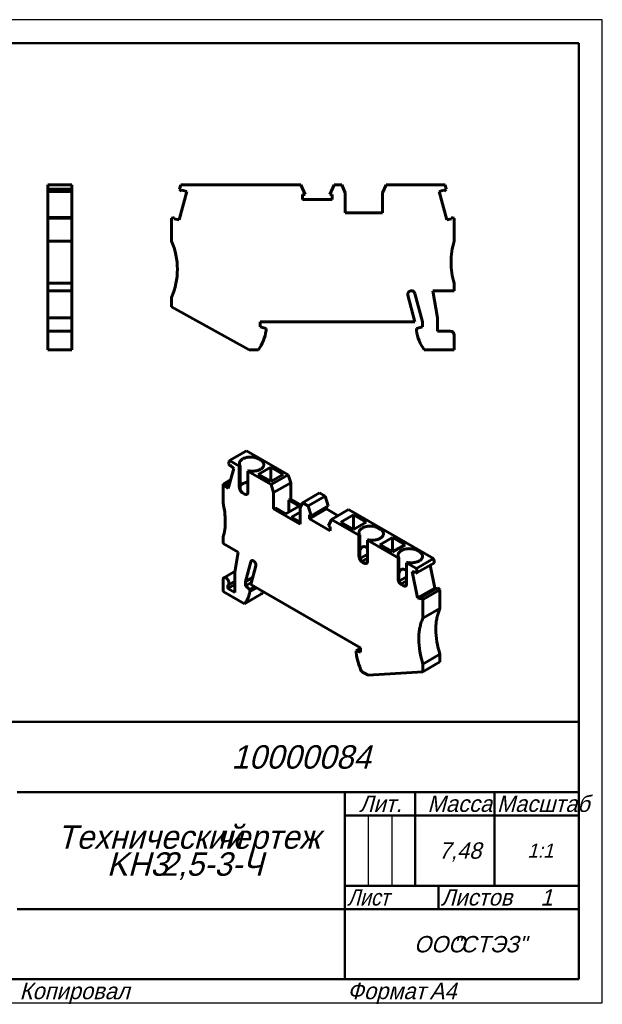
# Model space of a CAD drawing. Header units: millimetres. Extents: x 0 to 297, y 0 to 210.
# Tile 2 of 2: x 173 to 297, y 0 to 210. Entities that reach past the tile are written whole.
import ezdxf

# ---------------------------------------------------------------- set-up
doc = ezdxf.new("R2010")
doc.units = ezdxf.units.MM
doc.styles.add('TextStyle_2', font='T-FLEX Type A.TTF', dxfattribs={"oblique": 15, "height": 3.5})
doc.styles.add('TextStyle_4', font='T-FLEX Type A.TTF', dxfattribs={"width": 0.883061, "oblique": 15, "height": 3.5})
doc.styles.add('TextStyle_6', font='T-FLEX Type A.TTF', dxfattribs={"width": 0.98844, "oblique": 15, "height": 3.5})
doc.styles.add('TextStyle_7', font='T-FLEX Type A.TTF', dxfattribs={"oblique": 15, "height": 5})
doc.styles.add('TextStyle_8', font='T-FLEX Type A.TTF', dxfattribs={"oblique": 15, "height": 3})
doc.styles.add('TextStyle_9', font='T-FLEX Type A.TTF', dxfattribs={"oblique": 15, "height": 3.5})

# ---------------------------------------------------------------- blocks, each defined once
blk = doc.blocks.new('_FR1Страница_1')
at = {"color": 7, "linetype": 'Continuous', "lineweight": 25}
for p, q in [((297, 210), (0, 210)), ((297, 0), (297, 210)), ((247, 40), (247, 25)), ((252, 40), (252, 25)), ((242, 20), (292, 20)), ((262, 20), (262, 20)), ((0, 0), (297, 0))]:
    blk.add_line(p, q, dxfattribs=at)
at = {"color": 7, "linetype": 'Continuous', "lineweight": 50}
for p, q in [((20, 205), (292, 205)), ((292, 205), (292, 5)), ((107, 60), (292, 60)), ((172, 45), (292, 45)), ((242, 45), (242, 5)), ((257, 45), (257, 25)), ((274, 45), (274, 25)), ((242, 40), (292, 40)), ((242, 25), (292, 25)), ((262, 25), (262, 20)), ((172, 20), (292, 20)), ((292, 5), (20, 5))]:
    blk.add_line(p, q, dxfattribs=at)
at = {"color": 7, "oblique": 15}
for s, height, style, p in [('10000084', 5, 'TextStyle_7', (217.77, 50)), ('Лит.', 3.5, 'TextStyle_2', (245.03, 40.76)), ('Масса', 3.5, 'TextStyle_2', (259.65, 40.76)), ('Технический', 5, 'TextStyle_7', (180.55, 32.88)), ('чертеж', 5, 'TextStyle_7', (214.51, 32.88)), ('7,48', 3.5, 'TextStyle_2', (262.03, 30.75)), ('1:1', 3, 'TextStyle_8', (280.99, 31)), ('KH3', 5, 'TextStyle_7', (191.14, 27.12)), ('2,5-3-Ч', 5, 'TextStyle_7', (202.58, 27.12)), ('Листов', 3.5, 'TextStyle_2', (262.5, 20.75)), ('1', 3.5, 'TextStyle_9', (283.78, 20.75)), ('ООО', 3.5, 'TextStyle_2', (256.78, 10.75)), ('"СТЭЗ"', 3.5, 'TextStyle_2', (265.03, 10.75)), ('Копировал', 3.5, 'TextStyle_2', (172.5, 0.75)), ('Формат', 3.5, 'TextStyle_2', (242.5, 0.75)), ('A4', 3.5, 'TextStyle_2', (260.12, 0.75))]:
    blk.add_text(s, height=height, dxfattribs=dict(at, style=style)).set_placement(p)
for s, style, width, p in [('Масштаб', 'TextStyle_6', 0.98844, (274.5, 40.76)), ('Лист', 'TextStyle_4', 0.883061, (242.5, 20.75))]:
    blk.add_text(s, height=3.5, dxfattribs=dict(at, style=style, width=width)).set_placement(p)
blk = doc.blocks.new('Страница_1')
at = {"color": 7, "linetype": 'Continuous', "lineweight": 60}
for p, q in [((178.536, 174.729), (183.686, 174.729)), ((178.536, 174.729), (178.536, 173.767)), ((183.686, 174.729), (183.686, 173.767)), ((206.936, 174.729), (206.678, 173.767)), ((232.567, 174.729), (206.936, 174.729)), ((233.492, 172.624), (232.567, 174.729)), ((239.686, 174.729), (238.761, 172.624)), ((239.686, 174.729), (241.358, 174.729)), ((241.358, 174.729), (242.076, 173.029)), ((250.076, 173.029), (250.795, 174.729)), ((250.795, 174.729), (263.416, 174.729)), ((263.416, 174.729), (263.674, 173.767)), ((178.536, 173.334), (178.536, 173.767)), ((178.536, 173.767), (183.686, 173.767)), ((183.686, 173.334), (178.536, 173.334)), ((178.536, 173.332), (178.536, 173.32)), ((178.536, 167.752), (178.536, 173.32)), ((178.536, 173.32), (183.686, 173.32)), ((183.686, 173.334), (183.686, 173.767)), ((183.686, 173.332), (183.686, 173.32)), ((183.686, 167.752), (183.686, 173.32)), ((206.578, 167.21), (208.215, 173.32)), ((207.111, 173.334), (206.678, 173.767)), ((207.182, 173.597), (207.111, 173.334)), ((208.215, 173.32), (207.182, 173.597)), ((233.492, 172.624), (232.964, 172.624)), ((232.964, 172.624), (232.964, 171.554)), ((239.289, 172.624), (238.761, 172.624)), ((239.289, 171.554), (239.289, 172.624)), ((242.076, 168.729), (242.076, 173.029)), ((250.076, 173.029), (250.076, 168.729)), ((263.171, 173.597), (262.137, 173.32)), ((263.774, 167.21), (262.137, 173.32)), ((263.241, 173.334), (263.171, 173.597)), ((263.241, 173.334), (263.674, 173.767)), ((232.964, 171.554), (239.289, 171.554)), ((242.076, 168.729), (250.076, 168.729)), ((178.536, 167.75), (178.536, 167.579)), ((178.536, 167.75), (183.686, 167.75)), ((178.536, 162.679), (178.536, 167.579)), ((183.686, 167.579), (178.536, 167.579)), ((183.686, 167.75), (183.686, 167.579)), ((183.686, 162.679), (183.686, 167.579)), ((204.976, 167.579), (205.615, 167.75)), ((204.976, 167.579), (204.976, 162.679)), ((205.615, 167.75), (205.545, 167.487)), ((205.545, 167.487), (206.578, 167.21)), ((263.774, 167.21), (264.808, 167.487)), ((264.808, 167.487), (264.737, 167.75)), ((264.737, 167.75), (265.376, 167.579)), ((265.376, 162.679), (265.376, 167.579)), ((178.536, 158.179), (178.536, 162.679)), ((178.536, 162.679), (183.686, 162.679)), ((183.686, 158.179), (183.686, 162.679)), ((178.536, 153.679), (178.536, 158.179)), ((183.686, 153.679), (183.686, 158.179)), ((178.536, 153.679), (183.686, 153.679)), ((178.536, 152.079), (178.536, 153.679)), ((183.686, 152.079), (183.686, 153.679)), ((265.376, 152.079), (265.376, 153.679)), ((183.686, 152.079), (178.536, 152.079)), ((178.536, 146.341), (178.536, 152.079)), ((183.686, 146.341), (183.686, 152.079)), ((258.576, 145.479), (256.967, 151.486)), ((260.764, 152.079), (265.376, 152.079)), ((261.776, 146.341), (260.764, 152.079)), ((204.976, 150.679), (204.976, 148.679)), ((256.976, 145.479), (255.448, 151.183)), ((204.976, 148.679), (221.559, 139.479)), ((178.536, 143.479), (178.536, 146.341)), ((178.536, 146.341), (183.686, 146.341)), ((183.686, 143.481), (183.686, 146.341)), ((223.876, 145.479), (256.976, 145.479)), ((223.876, 144.379), (223.876, 145.479)), ((258.576, 145.479), (258.576, 144.379)), ((261.776, 143.479), (261.776, 146.341)), ((178.536, 142.579), (178.536, 143.479)), ((179.536, 143.479), (178.536, 143.479)), ((183.686, 143.479), (179.537, 143.479)), ((183.686, 143.479), (183.686, 142.579)), ((225.176, 144.031), (223.876, 144.379)), ((225.176, 143.579), (225.176, 144.031)), ((258.576, 144.379), (257.276, 144.031)), ((257.276, 144.031), (257.276, 143.579)), ((264.476, 143.479), (261.776, 143.479)), ((178.536, 139.479), (178.536, 142.579)), ((183.686, 139.479), (183.686, 142.579)), ((265.376, 139.479), (265.376, 142.579)), ((183.686, 139.479), (178.536, 139.479)), ((221.559, 139.479), (223.517, 139.479)), ((258.935, 139.479), (265.376, 139.479)), ((220.998, 117.928), (217.357, 115.825)), ((229.923, 112.775), (220.998, 117.928)), ((217.357, 115.825), (217.174, 115.145)), ((219.453, 114.615), (217.357, 115.825)), ((223.979, 115.921), (223.554, 116.166)), ((217.103, 109.833), (218.261, 114.153)), ((217.48, 114.615), (217.174, 115.145)), ((217.48, 114.615), (217.53, 114.801)), ((217.48, 114.615), (217.637, 114.705)), ((217.53, 114.801), (218.261, 114.153)), ((219.607, 114.704), (219.453, 114.615)), ((219.453, 110.124), (219.453, 114.615)), ((219.607, 110.213), (219.607, 114.704)), ((221.292, 113.554), (221.446, 113.643)), ((223.466, 112.87), (226.153, 114.421)), ((226.153, 114.421), (226.153, 111.318)), ((226.153, 114.421), (228.84, 112.87)), ((215.971, 110.788), (217.613, 111.736)), ((221.292, 113.554), (221.292, 109.063)), ((226.281, 110.673), (221.292, 113.554)), ((226.153, 111.318), (223.466, 112.87)), ((228.84, 112.87), (226.153, 111.318)), ((226.281, 110.673), (229.923, 112.775)), ((230.431, 111.094), (229.923, 112.775)), ((215.971, 106.787), (215.971, 110.788)), ((216.422, 110.667), (215.971, 110.788)), ((216.373, 110.481), (217.443, 111.098)), ((216.373, 110.481), (216.422, 110.667)), ((217.103, 109.833), (216.373, 110.481)), ((217.492, 111.284), (216.422, 110.667)), ((226.789, 108.991), (226.281, 110.673)), ((230.431, 111.094), (226.789, 108.991)), ((230.431, 111.094), (230.431, 107.583)), ((220.584, 108.655), (220.16, 108.9)), ((226.789, 105.481), (226.789, 108.991)), ((230.431, 107.583), (230.024, 107.348)), ((230.024, 107.348), (230.024, 104.776)), ((232.252, 106.062), (230.024, 107.348)), ((232.7, 106.273), (230.431, 107.583)), ((232.954, 106.82), (236.596, 108.923)), ((234.136, 106.138), (237.778, 108.24)), ((237.778, 108.24), (236.596, 108.923)), ((237.778, 108.24), (238.432, 106.144)), ((227.196, 105.715), (226.789, 105.481)), ((232.446, 102.215), (226.789, 105.481)), ((229.423, 104.429), (227.196, 105.715)), ((232.252, 106.062), (229.423, 104.429)), ((232.954, 106.82), (232.446, 105.725)), ((232.446, 102.215), (232.446, 105.725)), ((234.136, 106.138), (232.954, 106.82)), ((234.136, 106.138), (234.791, 104.041)), ((234.417, 103.383), (238.059, 105.486)), ((238.432, 106.144), (234.791, 104.041)), ((238.059, 105.486), (238.059, 105.928)), ((240.567, 104.038), (238.059, 105.486)), ((239.171, 103.231), (242.812, 105.334)), ((242.812, 105.334), (260.935, 94.87)), ((230.625, 103.735), (232.446, 104.786)), ((230.625, 103.735), (232.446, 102.684)), ((234.417, 104.257), (234.791, 104.041)), ((234.417, 103.383), (234.417, 104.257)), ((238.89, 100.801), (234.417, 103.383)), ((238.516, 101.89), (239.171, 103.231)), ((239.171, 103.231), (245.015, 99.857)), ((241.144, 102.664), (243.831, 104.215)), ((243.831, 101.112), (243.831, 104.215)), ((243.831, 104.215), (246.518, 102.664)), ((238.516, 101.89), (238.89, 101.675)), ((238.89, 101.675), (238.89, 100.801)), ((243.831, 101.112), (241.144, 102.664)), ((246.518, 102.664), (243.831, 101.112)), ((249.116, 101.408), (249.541, 101.163)), ((215.971, 98.132), (215.971, 99.438)), ((245.169, 99.946), (245.015, 99.857)), ((245.015, 99.857), (245.015, 95.366)), ((245.169, 99.946), (245.169, 95.455)), ((246.854, 98.795), (247.008, 98.885)), ((252.174, 99.398), (249.487, 97.846)), ((252.174, 99.398), (252.174, 96.295)), ((254.861, 97.846), (252.174, 99.398)), ((219.232, 96.249), (215.971, 98.132)), ((253.359, 95.04), (246.854, 98.795)), ((246.854, 94.305), (246.854, 98.795)), ((249.487, 97.846), (252.174, 96.295)), ((252.174, 96.295), (254.861, 97.846)), ((218.516, 91.977), (219.232, 96.249)), ((245.243, 94.889), (246.854, 95.819)), ((245.271, 94.792), (245.298, 94.77)), ((246.854, 94.967), (245.592, 94.239)), ((253.513, 95.129), (253.359, 95.04)), ((253.359, 95.04), (253.359, 90.549)), ((253.513, 95.129), (253.513, 90.638)), ((260.935, 94.87), (257.294, 92.768)), ((257.46, 96.591), (257.884, 96.346)), ((260.935, 94.87), (261.118, 93.979)), ((220.779, 89.967), (221.917, 94.215)), ((221.91, 89.314), (222.991, 93.347)), ((245.722, 94.141), (246.146, 93.896)), ((246.839, 94.154), (246.289, 93.836)), ((255.197, 93.978), (255.352, 94.067)), ((255.197, 89.487), (255.197, 93.978)), ((257.294, 92.768), (255.197, 93.978)), ((257.294, 92.768), (257.476, 91.876)), ((257.476, 91.876), (261.118, 93.979)), ((261.189, 88.585), (260.194, 93.446)), ((218.548, 92.168), (216.157, 90.787)), ((218.516, 87.599), (218.516, 91.977)), ((222.324, 90.859), (220.779, 89.967)), ((253.587, 90.072), (255.197, 91.001)), ((257.547, 86.482), (256.39, 92.139)), ((256.39, 92.139), (257.12, 91.943)), ((257.12, 91.943), (257.17, 91.7)), ((257.17, 91.7), (257.476, 91.876)), ((215.971, 87.844), (215.971, 90.375)), ((218.516, 89.314), (217.031, 88.457)), ((217.031, 89.215), (217.031, 88.457)), ((217.031, 88.457), (218.516, 87.599)), ((217.057, 89.228), (218.516, 90.071)), ((220.779, 89.967), (220.779, 89.069)), ((220.779, 89.069), (222.04, 89.797)), ((220.779, 89.069), (221.698, 88.254)), ((221.698, 88.254), (222.722, 88.845)), ((223.042, 88.661), (221.698, 87.885)), ((245.316, 75.801), (221.91, 89.314)), ((253.615, 89.975), (253.642, 89.952)), ((255.197, 90.149), (253.936, 89.421)), ((254.066, 89.324), (254.49, 89.079)), ((255.183, 89.336), (254.633, 89.019)), ((261.189, 88.585), (257.547, 86.482)), ((258.228, 86.53), (261.87, 88.633)), ((261.597, 88.475), (261.189, 88.585)), ((262.321, 88.232), (261.87, 88.633)), ((220.525, 85.215), (215.971, 87.844)), ((220.525, 85.215), (224.167, 87.317)), ((221.698, 88.254), (221.698, 87.885)), ((258.278, 86.287), (257.547, 86.482)), ((258.68, 86.129), (258.228, 86.53)), ((258.228, 86.53), (258.278, 86.287)), ((258.68, 86.129), (262.321, 88.232)), ((262.321, 88.232), (262.321, 84.231)), ((258.68, 86.129), (258.68, 82.129)), ((262.321, 84.231), (258.68, 82.129)), ((245.316, 74.903), (245.316, 75.801)), ((244.396, 75.149), (245.316, 75.68)), ((244.396, 74.78), (244.396, 75.149)), ((244.396, 75.149), (245.316, 74.903)), ((262.321, 74.433), (258.68, 72.331)), ((262.321, 74.433), (262.321, 72.8)), ((262.321, 72.8), (258.68, 70.698)), ((258.68, 72.331), (258.68, 70.698)), ((246.954, 69.956), (245.569, 70.755)), ((258.68, 70.698), (246.954, 69.956))]:
    blk.add_line(p, q, dxfattribs=at)
at = {"color": 7, "lineweight": 60, "flags": 128}
for points in [[(219.607, 114.704), (219.563, 114.779), (219.527, 114.855), (219.498, 114.932), (219.477, 115.011), (219.463, 115.089), (219.457, 115.168), (219.46, 115.247), (219.469, 115.326), (219.487, 115.404), (219.512, 115.482), (219.545, 115.559), (219.586, 115.634), (219.634, 115.708), (219.689, 115.781), (219.751, 115.851), (219.82, 115.919), (219.896, 115.985), (219.978, 116.048), (220.066, 116.109), (220.16, 116.166)], [(220.16, 116.166), (220.258, 116.22), (220.361, 116.27), (220.468, 116.317), (220.58, 116.36), (220.696, 116.399), (220.816, 116.435), (220.939, 116.467), (221.065, 116.495), (221.193, 116.518), (221.323, 116.538), (221.455, 116.553), (221.589, 116.564), (221.723, 116.57), (221.857, 116.572), (221.992, 116.57), (222.126, 116.564), (222.259, 116.553), (222.391, 116.538), (222.522, 116.518), (222.65, 116.495), (222.776, 116.467), (222.899, 116.435), (223.018, 116.399), (223.134, 116.36), (223.246, 116.317), (223.354, 116.27), (223.457, 116.22), (223.554, 116.166)], [(223.979, 113.962), (224.071, 114.018), (224.158, 114.078), (224.239, 114.14), (224.314, 114.204), (224.382, 114.271), (224.444, 114.34), (224.499, 114.411), (224.547, 114.484), (224.588, 114.558), (224.621, 114.633), (224.648, 114.71), (224.666, 114.787), (224.678, 114.864), (224.682, 114.942), (224.678, 115.019), (224.666, 115.097), (224.648, 115.174), (224.621, 115.25), (224.588, 115.325), (224.547, 115.399), (224.499, 115.472), (224.444, 115.543), (224.382, 115.612), (224.314, 115.679), (224.239, 115.744), (224.158, 115.806), (224.071, 115.865), (223.979, 115.921)], [(221.446, 113.643), (221.576, 113.617), (221.708, 113.596), (221.841, 113.58), (221.977, 113.567), (222.113, 113.559), (222.25, 113.556), (222.386, 113.557), (222.523, 113.563), (222.659, 113.573), (222.793, 113.588), (222.926, 113.607), (223.057, 113.63), (223.185, 113.658), (223.311, 113.69), (223.432, 113.726), (223.551, 113.766), (223.665, 113.809), (223.774, 113.857), (223.879, 113.908), (223.979, 113.962)], [(219.453, 110.124), (219.455, 110.059), (219.462, 109.992), (219.473, 109.922), (219.488, 109.852), (219.507, 109.781), (219.53, 109.709), (219.557, 109.638), (219.588, 109.566), (219.623, 109.496), (219.66, 109.427), (219.701, 109.36), (219.745, 109.295), (219.791, 109.233), (219.839, 109.174), (219.89, 109.118), (219.942, 109.066), (219.995, 109.017), (220.05, 108.974), (220.105, 108.934), (220.16, 108.9)], [(219.607, 110.36), (219.64, 110.41), (219.695, 110.481), (219.757, 110.55), (219.825, 110.617), (219.9, 110.681), (219.981, 110.743), (220.068, 110.803), (220.16, 110.859)], [(219.607, 110.213), (219.608, 110.158), (219.611, 110.1), (219.615, 110.041), (219.621, 109.98), (219.629, 109.917), (219.638, 109.854), (219.652, 109.777), (219.668, 109.699), (219.688, 109.622), (219.71, 109.546), (219.735, 109.471), (219.764, 109.398), (219.795, 109.327), (219.83, 109.259), (219.868, 109.194), (219.91, 109.133), (219.947, 109.085), (219.986, 109.04), (220.027, 108.999), (220.069, 108.962), (220.114, 108.929), (220.16, 108.9)], [(220.16, 110.859), (220.258, 110.913), (220.361, 110.963), (220.468, 111.009), (220.58, 111.053), (220.696, 111.092), (220.816, 111.128), (220.939, 111.16), (221.065, 111.187), (221.193, 111.211), (221.292, 111.226)], [(220.584, 108.655), (220.636, 108.627), (220.687, 108.604), (220.737, 108.586), (220.787, 108.572), (220.835, 108.563), (220.882, 108.559), (220.928, 108.559), (220.972, 108.564), (221.013, 108.574), (221.053, 108.589), (221.09, 108.608), (221.125, 108.632), (221.156, 108.661), (221.185, 108.693), (221.21, 108.73), (221.232, 108.77), (221.251, 108.814), (221.267, 108.862), (221.278, 108.913), (221.286, 108.966)], [(245.169, 99.946), (245.125, 100.021), (245.089, 100.097), (245.06, 100.174), (245.039, 100.252), (245.025, 100.331), (245.019, 100.41), (245.021, 100.489), (245.031, 100.568), (245.049, 100.646), (245.074, 100.724), (245.107, 100.801), (245.148, 100.876), (245.196, 100.95), (245.251, 101.023), (245.313, 101.093), (245.382, 101.161), (245.458, 101.227), (245.54, 101.29), (245.628, 101.351), (245.722, 101.408)], [(245.722, 101.408), (245.82, 101.462), (245.923, 101.512), (246.03, 101.559), (246.142, 101.602), (246.258, 101.641), (246.378, 101.677), (246.501, 101.709), (246.627, 101.736), (246.755, 101.76), (246.885, 101.779), (247.017, 101.795), (247.15, 101.805), (247.285, 101.812), (247.419, 101.814), (247.554, 101.812), (247.688, 101.805), (247.821, 101.795), (247.953, 101.779), (248.084, 101.76), (248.212, 101.736), (248.338, 101.709), (248.461, 101.677), (248.58, 101.641), (248.696, 101.602), (248.808, 101.559), (248.916, 101.512), (249.018, 101.462), (249.116, 101.408)], [(249.541, 99.204), (249.633, 99.26), (249.72, 99.32), (249.801, 99.382), (249.876, 99.446), (249.944, 99.513), (250.006, 99.582), (250.061, 99.653), (250.109, 99.726), (250.15, 99.8), (250.183, 99.875), (250.21, 99.951), (250.228, 100.028), (250.24, 100.106), (250.243, 100.183), (250.24, 100.261), (250.228, 100.339), (250.21, 100.416), (250.183, 100.492), (250.15, 100.567), (250.109, 100.641), (250.061, 100.714), (250.006, 100.785), (249.944, 100.854), (249.876, 100.921), (249.801, 100.985), (249.72, 101.047), (249.633, 101.107), (249.541, 101.163)], [(247.008, 98.885), (247.137, 98.859), (247.269, 98.838), (247.403, 98.821), (247.538, 98.809), (247.675, 98.801), (247.812, 98.798), (247.948, 98.799), (248.085, 98.805), (248.221, 98.815), (248.355, 98.83), (248.488, 98.849), (248.619, 98.872), (248.747, 98.9), (248.872, 98.932), (248.994, 98.968), (249.113, 99.007), (249.227, 99.051), (249.336, 99.099), (249.441, 99.149), (249.541, 99.204)], [(245.722, 97.348), (245.668, 97.314), (245.616, 97.274), (245.566, 97.228), (245.517, 97.177), (245.47, 97.121), (245.424, 97.058), (245.381, 96.991), (245.34, 96.917), (245.302, 96.838), (245.265, 96.754), (245.231, 96.665), (245.199, 96.571), (245.169, 96.468)], [(246.854, 97.1), (246.827, 97.121), (246.746, 97.182), (246.665, 97.236), (246.586, 97.284), (246.507, 97.325), (246.433, 97.359), (246.361, 97.387), (246.29, 97.409), (246.22, 97.425), (246.151, 97.435), (246.085, 97.44), (246.02, 97.438), (245.956, 97.431), (245.895, 97.419), (245.835, 97.4), (245.778, 97.377), (245.722, 97.348)], [(254.066, 96.591), (254.164, 96.644), (254.267, 96.694), (254.374, 96.741), (254.486, 96.784), (254.602, 96.824), (254.722, 96.86), (254.845, 96.891), (254.97, 96.919), (255.099, 96.943), (255.229, 96.962), (255.361, 96.977), (255.494, 96.988), (255.628, 96.995), (255.763, 96.997), (255.898, 96.995), (256.032, 96.988), (256.165, 96.977), (256.297, 96.962), (256.427, 96.943), (256.556, 96.919), (256.681, 96.891), (256.804, 96.86), (256.924, 96.824), (257.04, 96.784), (257.152, 96.741), (257.259, 96.694), (257.362, 96.644), (257.46, 96.591)], [(245.722, 94.141), (245.671, 94.173), (245.62, 94.209), (245.57, 94.249), (245.52, 94.292), (245.472, 94.339), (245.424, 94.389), (245.379, 94.442), (245.335, 94.498), (245.293, 94.557), (245.254, 94.617), (245.216, 94.679), (245.182, 94.743), (245.15, 94.807), (245.122, 94.873), (245.096, 94.939), (245.074, 95.005), (245.055, 95.071), (245.04, 95.136), (245.028, 95.201), (245.02, 95.264)], [(245.172, 95.351), (245.177, 95.285), (245.183, 95.218), (245.192, 95.148), (245.203, 95.078), (245.216, 95.007), (245.232, 94.935), (245.25, 94.864), (245.27, 94.794), (245.293, 94.725), (245.319, 94.657), (245.347, 94.591), (245.378, 94.527), (245.412, 94.465), (245.449, 94.407), (245.488, 94.352), (245.53, 94.301), (245.575, 94.254), (245.622, 94.212), (245.671, 94.174), (245.722, 94.141)], [(245.298, 94.77), (245.361, 94.642), (245.425, 94.515), (245.491, 94.389), (245.548, 94.283)], [(253.513, 95.129), (253.469, 95.204), (253.433, 95.28), (253.404, 95.357), (253.383, 95.435), (253.369, 95.514), (253.363, 95.593), (253.365, 95.672), (253.375, 95.751), (253.393, 95.829), (253.418, 95.907), (253.451, 95.983), (253.492, 96.059), (253.54, 96.133), (253.595, 96.205), (253.657, 96.276), (253.726, 96.344), (253.802, 96.41), (253.884, 96.473), (253.972, 96.533), (254.066, 96.591)], [(257.884, 94.386), (257.977, 94.443), (258.064, 94.502), (258.145, 94.564), (258.219, 94.629), (258.288, 94.696), (258.35, 94.765), (258.405, 94.836), (258.453, 94.909), (258.494, 94.983), (258.527, 95.058), (258.553, 95.134), (258.572, 95.211), (258.584, 95.288), (258.587, 95.366), (258.584, 95.444), (258.572, 95.521), (258.553, 95.598), (258.527, 95.674), (258.494, 95.75), (258.453, 95.824), (258.405, 95.896), (258.35, 95.967), (258.288, 96.036), (258.219, 96.103), (258.145, 96.168), (258.064, 96.23), (257.977, 96.289), (257.884, 96.346)], [(222.626, 94.262), (222.589, 94.294), (222.552, 94.324), (222.515, 94.351), (222.477, 94.375), (222.44, 94.397), (222.402, 94.415), (222.365, 94.43), (222.328, 94.443), (222.292, 94.452), (222.256, 94.458), (222.221, 94.46), (222.188, 94.46), (222.156, 94.456), (222.125, 94.449), (222.095, 94.439), (222.067, 94.425), (222.041, 94.409), (222.017, 94.389), (221.995, 94.367), (221.975, 94.342), (221.957, 94.314), (221.941, 94.283), (221.928, 94.25), (221.917, 94.215)], [(223.008, 93.485), (223.006, 93.534), (223.001, 93.584), (222.992, 93.636), (222.98, 93.689), (222.965, 93.742), (222.947, 93.796), (222.925, 93.849), (222.901, 93.902), (222.874, 93.954), (222.844, 94.004), (222.812, 94.053), (222.778, 94.1), (222.742, 94.145), (222.705, 94.187), (222.666, 94.226), (222.626, 94.262)], [(246.854, 94.305), (246.851, 94.242), (246.845, 94.182), (246.834, 94.125), (246.819, 94.072), (246.8, 94.023), (246.776, 93.979), (246.749, 93.938), (246.718, 93.903), (246.684, 93.872), (246.646, 93.847), (246.606, 93.827), (246.562, 93.812), (246.516, 93.803), (246.467, 93.8), (246.417, 93.802), (246.365, 93.81), (246.311, 93.824), (246.257, 93.843), (246.202, 93.867), (246.146, 93.896)], [(246.678, 93.868), (246.67, 93.864), (246.615, 93.843), (246.558, 93.827), (246.5, 93.818), (246.441, 93.815), (246.391, 93.817), (246.341, 93.824), (246.292, 93.835), (246.242, 93.851), (246.194, 93.872), (246.146, 93.896)], [(255.197, 92.283), (255.171, 92.304), (255.09, 92.364), (255.009, 92.418), (254.929, 92.466), (254.851, 92.508), (254.777, 92.542), (254.705, 92.569), (254.633, 92.591), (254.564, 92.607), (254.495, 92.618), (254.428, 92.622), (254.363, 92.621), (254.3, 92.614), (254.239, 92.601), (254.179, 92.583), (254.122, 92.559), (254.066, 92.531)], [(255.352, 94.067), (255.481, 94.042), (255.613, 94.021), (255.747, 94.004), (255.882, 93.992), (256.019, 93.984), (256.155, 93.981), (256.292, 93.982), (256.429, 93.988), (256.565, 93.998), (256.699, 94.012), (256.832, 94.031), (256.963, 94.055), (257.091, 94.082), (257.216, 94.114), (257.338, 94.15), (257.456, 94.19), (257.571, 94.234), (257.68, 94.281), (257.785, 94.332), (257.884, 94.386)], [(217.243, 89.64), (217.241, 89.699), (217.236, 89.76), (217.226, 89.822), (217.212, 89.886), (217.195, 89.95), (217.174, 90.014), (217.15, 90.079), (217.122, 90.143), (217.091, 90.206), (217.057, 90.268), (217.02, 90.328), (216.981, 90.386), (216.94, 90.442), (216.896, 90.496), (216.851, 90.546), (216.804, 90.593), (216.756, 90.637), (216.707, 90.676), (216.657, 90.712), (216.607, 90.743), (216.557, 90.769), (216.507, 90.791), (216.458, 90.808), (216.41, 90.82), (216.363, 90.827), (216.318, 90.829), (216.275, 90.826), (216.233, 90.818), (216.194, 90.805), (216.157, 90.787), (216.123, 90.765), (216.092, 90.737), (216.064, 90.705), (216.04, 90.669), (216.019, 90.629), (216.002, 90.584), (215.988, 90.537), (215.978, 90.486), (215.973, 90.432), (215.971, 90.375)], [(254.066, 92.531), (254.012, 92.496), (253.96, 92.457), (253.909, 92.411), (253.86, 92.36), (253.813, 92.303), (253.768, 92.241), (253.725, 92.173), (253.684, 92.1), (253.646, 92.021), (253.609, 91.937), (253.575, 91.848), (253.543, 91.753), (253.513, 91.65)], [(253.516, 90.534), (253.521, 90.468), (253.527, 90.4), (253.536, 90.331), (253.547, 90.26), (253.56, 90.189), (253.576, 90.118), (253.594, 90.047), (253.614, 89.977), (253.637, 89.907), (253.663, 89.839), (253.691, 89.773), (253.722, 89.709), (253.756, 89.648), (253.793, 89.59), (253.832, 89.535), (253.874, 89.484), (253.919, 89.437), (253.966, 89.394), (254.015, 89.357), (254.066, 89.324)], [(217.031, 89.215), (217.063, 89.232), (217.093, 89.253), (217.121, 89.278), (217.146, 89.306), (217.168, 89.338), (217.188, 89.372), (217.205, 89.411), (217.219, 89.451), (217.229, 89.495), (217.237, 89.541), (217.242, 89.59), (217.243, 89.64)], [(254.066, 89.324), (254.015, 89.356), (253.964, 89.392), (253.914, 89.431), (253.864, 89.475), (253.815, 89.522), (253.768, 89.572), (253.723, 89.625), (253.679, 89.681), (253.637, 89.739), (253.597, 89.8), (253.56, 89.862), (253.526, 89.925), (253.494, 89.99), (253.466, 90.056), (253.44, 90.122), (253.418, 90.188), (253.399, 90.254), (253.384, 90.319), (253.372, 90.383), (253.364, 90.446)], [(253.642, 89.952), (253.705, 89.825), (253.769, 89.698), (253.835, 89.571), (253.891, 89.466)], [(255.197, 89.487), (255.195, 89.425), (255.189, 89.365), (255.178, 89.308), (255.163, 89.255), (255.144, 89.206), (255.12, 89.161), (255.093, 89.121), (255.062, 89.085), (255.028, 89.055), (254.99, 89.03), (254.949, 89.01), (254.906, 88.995), (254.86, 88.986), (254.811, 88.983), (254.761, 88.985), (254.709, 88.993), (254.655, 89.006), (254.601, 89.025), (254.546, 89.05), (254.49, 89.079)], [(255.021, 89.051), (255.014, 89.047), (254.959, 89.025), (254.902, 89.01), (254.844, 89.001), (254.785, 88.998), (254.735, 89), (254.685, 89.007), (254.635, 89.018), (254.586, 89.034), (254.538, 89.054), (254.49, 89.079)], [(220.525, 85.215), (220.626, 85.324), (220.723, 85.439), (220.816, 85.559), (220.905, 85.684), (220.989, 85.814), (221.069, 85.946), (221.144, 86.083), (221.216, 86.225), (221.283, 86.371), (221.347, 86.524), (221.407, 86.682), (221.462, 86.844), (221.513, 87.01), (221.559, 87.18), (221.601, 87.351), (221.638, 87.525), (221.67, 87.703), (221.698, 87.885)], [(224.167, 87.317), (224.267, 87.427), (224.364, 87.542), (224.457, 87.661), (224.546, 87.786), (224.549, 87.791)], [(262.321, 84.231), (262.226, 84.026), (262.136, 83.816), (262.052, 83.6), (261.972, 83.379), (261.898, 83.153), (261.831, 82.926), (261.768, 82.694), (261.711, 82.457), (261.66, 82.217), (261.613, 81.967), (261.571, 81.713), (261.535, 81.454), (261.504, 81.192), (261.479, 80.926), (261.46, 80.66), (261.447, 80.391), (261.439, 80.119), (261.436, 79.843)], [(258.68, 82.129), (258.585, 81.924), (258.495, 81.713), (258.41, 81.497), (258.331, 81.276), (258.257, 81.05), (258.189, 80.823), (258.127, 80.591), (258.07, 80.355), (258.018, 80.114), (257.971, 79.864), (257.929, 79.61), (257.893, 79.352), (257.863, 79.09), (257.838, 78.823), (257.819, 78.558), (257.805, 78.289), (257.797, 78.017), (257.794, 77.741)]]:
    blk.add_lwpolyline(points, dxfattribs=at)
at = {"color": 7, "linetype": 'Continuous', "lineweight": 60}
for centre, radius, start, end in [((191.228, 156.679), 15, 0, 23.57818), ((279.685, 158.179), 15, 162.5424, 180), ((279.685, 158.179), 15, 180, 197.4576), ((191.228, 156.679), 15, 336.42182, 0), ((256.124, 151.364), 0.7, 103.20048, 180), ((256.194, 151.279), 0.8, 15, 106.68328), ((256.124, 151.364), 0.7, 179.99999, 195), ((215.782, 144.995), 9.5, 324.50968, 351.4318), ((266.67, 144.995), 9.5, 188.5682, 215.49032), ((264.476, 142.579), 0.9, 360, 90), ((220.877, 109.14), 0.567, 238.90989, 294.78451), ((220.434, 109.061), 0.858, 353.64374, 0.10127), ((199.054, 102.69), 17.406, 0.46413, 13.61508), ((205.365, 102.697), 11.095, 342.91987, 0.6891), ((246.045, 95.368), 1.03, 180.08434, 185.8001), ((247.129, 95.457), 1.959, 180.05882, 183.10009), ((222.472, 93.48), 0.536, 345.58165, 0.50146), ((254.389, 90.55), 1.03, 180.08434, 185.8001), ((255.472, 90.64), 1.959, 180.05882, 183.10009), ((279.956, 80.097), 18.522, 180.78466, 197.80572), ((276.315, 77.995), 18.522, 180.78466, 197.80572), ((258.192, 76.617), 13.917, 187.58588, 204.91149)]:
    blk.add_arc(centre, radius, start, end, dxfattribs=at)
blk.add_blockref('_FR1Страница_1', (0, 0))

msp = doc.modelspace()

# ---------------------------------------------------------------- block references
msp.add_blockref('Страница_1', (0, 0))

doc.saveas('drawing.dxf')
